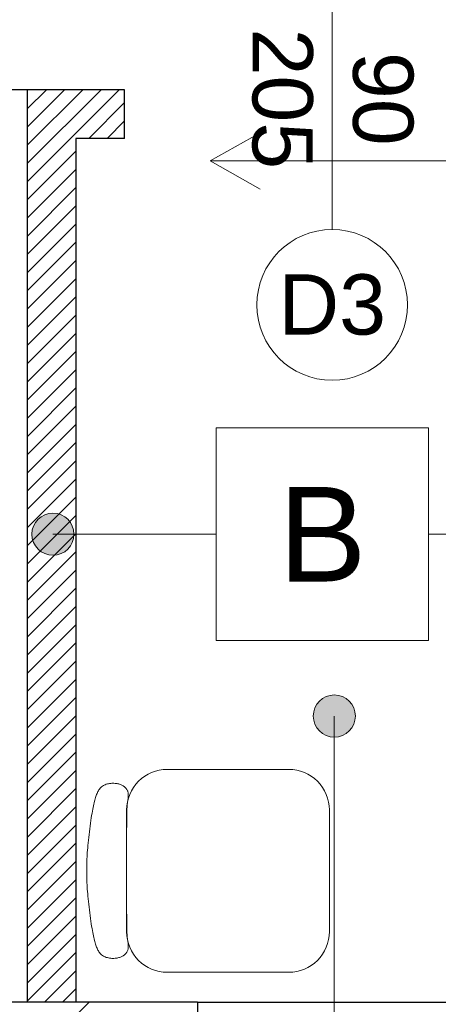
# Model space of a CAD drawing. Header units: millimetres. Extents: x 26866 to 1024070, y -428191 to 408885.
# Tile 165 of 248: x 199697 to 200730, y 388577 to 391004. Entities that reach past the tile are written whole.
import ezdxf

# ---------------------------------------------------------------- set-up
doc = ezdxf.new("R2010")
doc.units = ezdxf.units.MM
doc.header["$LTSCALE"] = 2
for name, color, linetype, lineweight in [('0_OPIS', 7, 'Continuous', 13), ('3DPLAN_A_DRZWI', 173, 'Continuous', 5), ('3DPLAN_A_TABELKA POMIESZCZEŃ', 7, 'Continuous', 0), ('A_STOL_OPIS', 55, 'Continuous', 5), ('A_TXT', 7, 'Continuous', 0), ('A_ZESTAWIENIE STOLARKI', 3, 'Continuous', 15), ('Opisy', 7, 'Continuous', 13)]:
    doc.layers.add(name, color=color, linetype=linetype, lineweight=lineweight)
for name, color, linetype in [('3DPLAN_A_KRESKOWANIE 1', 253, 'Continuous'), ('3DPLAN_A_OPIS', 8, 'Continuous'), ('3DPLAN_K_DZIAŁOWA', 74, 'Continuous'), ('3DPLAN_K_DZIAŁOWA NISKIE', 134, 'Continuous'), ('3DPLAN_K_NOŚNA', 7, 'Continuous')]:
    doc.layers.add(name, color=color, linetype=linetype)
doc.layers.add('FURNITURE ZD 1 500', color=7, linetype='Continuous', lineweight=13, true_color=0x9fa8a5)
doc.styles.add('ARIAL', font='arial.ttf')
doc.styles.add('TABEL1', font='txt')
doc.linetypes.add('ZIGZAG', pattern='A,0.00254,-5.08,[131,ltypeshp.shx,S=5.08,R=0,X=-5.08,Y=0],-10.16,[131,ltypeshp.shx,S=5.08,R=180,X=5.08,Y=0],-5.08', length=20.32254)
pattern_1 = [(45, (23044.838, -26883.88), (-16.83798, 16.83798), [])]

# ---------------------------------------------------------------- blocks, each defined once
blk = doc.blocks.new('S50')
at = {"lineweight": 9, "ltscale": 0.0235}
blk.add_lwpolyline([(-0.1399, 0.4996), (-0.1468, 0.4994), (-0.1525, 0.4992), (-0.1572, 0.499), (-0.161, 0.4988), (-0.164, 0.4985), (-0.1666, 0.4982), (-0.1687, 0.4979), (-0.1707, 0.4977), (-0.1726, 0.4974), (-0.1744, 0.4971), (-0.1761, 0.4968), (-0.1779, 0.4966), (-0.1796, 0.4964), (-0.1813, 0.4962), (-0.183, 0.4961), (-0.1847, 0.496), (-0.1863, 0.4959), (-0.188, 0.4959), (-0.1897, 0.496), (-0.1913, 0.4962), (-0.1929, 0.4964), (-0.1945, 0.4968), (-0.196, 0.4973), (-0.1975, 0.4978), (-0.199, 0.4985), (-0.2004, 0.4993), (-0.2017, 0.5002), (-0.203, 0.5012), (-0.2042, 0.5023), (-0.2054, 0.5035), (-0.2065, 0.5047), (-0.2076, 0.506), (-0.2086, 0.5074), (-0.2096, 0.5088), (-0.2105, 0.5103), (-0.2113, 0.5119), (-0.2121, 0.5136), (-0.2129, 0.5154), (-0.2135, 0.5173), (-0.2141, 0.5193), (-0.2146, 0.5215), (-0.2151, 0.5237), (-0.2154, 0.5261), (-0.2157, 0.5286), (-0.2159, 0.5312), (-0.2159, 0.5339), (-0.2158, 0.5365), (-0.2156, 0.5393), (-0.2153, 0.542), (-0.2148, 0.5447), (-0.2141, 0.5474), (-0.2134, 0.5501), (-0.2124, 0.5526), (-0.2113, 0.5551), (-0.2101, 0.5574), (-0.2087, 0.5596), (-0.2072, 0.5616), (-0.2055, 0.5635), (-0.2037, 0.5652), (-0.2017, 0.5667), (-0.1997, 0.5682), (-0.1975, 0.5695), (-0.1953, 0.5708), (-0.1931, 0.5719), (-0.1907, 0.573), (-0.1883, 0.574), (-0.1858, 0.575), (-0.1832, 0.5759), (-0.1805, 0.5768), (-0.1776, 0.5777), (-0.1746, 0.5785), (-0.1714, 0.5794), (-0.168, 0.5802), (-0.1644, 0.5811), (-0.1606, 0.5819), (-0.1564, 0.5828), (-0.152, 0.5836), (-0.1472, 0.5845), (-0.142, 0.5854), (-0.1364, 0.5863), (-0.1304, 0.5872), (-0.124, 0.5881), (-0.1174, 0.5891), (-0.1105, 0.59), (-0.1035, 0.5909), (-0.0965, 0.5917), (-0.0894, 0.5926), (-0.0825, 0.5934), (-0.0758, 0.5941), (-0.0692, 0.5948), (-0.0628, 0.5954), (-0.0567, 0.596), (-0.0508, 0.5965), (-0.0451, 0.597), (-0.0397, 0.5974), (-0.0346, 0.5977), (-0.0297, 0.5979), (-0.0251, 0.5981), (-0.0208, 0.5982), (-0.0166, 0.5983), (-0.0125, 0.5984), (-0.0085, 0.5984), (-0.0046, 0.5984), (-0.0007, 0.5984), (0.0033, 0.5984), (0.0073, 0.5984), (0.0114, 0.5984), (0.0156, 0.5983), (0.02, 0.5982), (0.0245, 0.5981), (0.0293, 0.5979), (0.0342, 0.5977), (0.0395, 0.5974), (0.045, 0.597), (0.0507, 0.5965), (0.0566, 0.596), (0.0628, 0.5954), (0.0692, 0.5948), (0.0758, 0.5941), (0.0825, 0.5934), (0.0894, 0.5926), (0.0965, 0.5917), (0.1035, 0.5909), (0.1105, 0.59), (0.1174, 0.5891), (0.124, 0.5881), (0.1304, 0.5872), (0.1364, 0.5863), (0.142, 0.5854), (0.1472, 0.5845), (0.152, 0.5836), (0.1564, 0.5828), (0.1606, 0.5819), (0.1644, 0.5811), (0.168, 0.5802), (0.1714, 0.5794), (0.1746, 0.5785), (0.1776, 0.5777), (0.1805, 0.5768), (0.1832, 0.5759), (0.1858, 0.575), (0.1883, 0.574), (0.1907, 0.573), (0.1931, 0.5719), (0.1953, 0.5708), (0.1975, 0.5695), (0.1997, 0.5682), (0.2017, 0.5667), (0.2037, 0.5652), (0.2055, 0.5635), (0.2072, 0.5616), (0.2087, 0.5596), (0.2101, 0.5574), (0.2113, 0.5551), (0.2124, 0.5526), (0.2134, 0.5501), (0.2141, 0.5474), (0.2148, 0.5447), (0.2153, 0.542), (0.2156, 0.5393), (0.2158, 0.5365), (0.2159, 0.5339), (0.2159, 0.5312), (0.2157, 0.5286), (0.2154, 0.5261), (0.2151, 0.5237), (0.2146, 0.5215), (0.2141, 0.5193), (0.2135, 0.5173), (0.2129, 0.5154), (0.2121, 0.5136), (0.2113, 0.5119), (0.2105, 0.5103), (0.2096, 0.5088), (0.2086, 0.5074), (0.2076, 0.506), (0.2065, 0.5047), (0.2054, 0.5035), (0.2042, 0.5023), (0.203, 0.5012), (0.2017, 0.5002), (0.2004, 0.4993), (0.199, 0.4985), (0.1975, 0.4978), (0.196, 0.4973), (0.1945, 0.4968), (0.1929, 0.4964), (0.1913, 0.4962), (0.1897, 0.496), (0.188, 0.4959), (0.1863, 0.4959), (0.1847, 0.496), (0.183, 0.4961), (0.1813, 0.4962), (0.1796, 0.4964), (0.1779, 0.4966), (0.1761, 0.4968), (0.1744, 0.4971), (0.1726, 0.4974), (0.1707, 0.4977), (0.1687, 0.4979), (0.1666, 0.4982), (0.164, 0.4985), (0.161, 0.4988), (0.1572, 0.499), (0.1525, 0.4992), (0.1468, 0.4994), (0.1399, 0.4996), (0.1316, 0.4997), (0.1222, 0.4998), (0.1118, 0.4999), (0.1005, 0.5), (0.0886, 0.5), (0.0762, 0.5), (0.0635, 0.5), (0.0507, 0.5), (0.038, 0.5), (0.0253, 0.5), (0.0126, 0.5), (0, 0.5), (-0.0126, 0.5), (-0.0253, 0.5), (-0.038, 0.5), (-0.0507, 0.5), (-0.0635, 0.5), (-0.0762, 0.5), (-0.0886, 0.5), (-0.1005, 0.5), (-0.1118, 0.4999), (-0.1222, 0.4998), (-0.1316, 0.4997)], close=True, dxfattribs=at)
blk.add_lwpolyline([(-0.25, 0.1), (-0.25, 0.4, -0.414214), (-0.15, 0.5), (0.15, 0.5, -0.414214), (0.25, 0.4), (0.25, 0.1, -0.414214), (0.15, 0), (-0.15, 0, -0.414214)], format="xyb", close=True, dxfattribs=at)
blk = doc.blocks.new('kondygnacja -1')
at = {"layer": '3DPLAN_A_KRESKOWANIE 1'}
h = blk.add_hatch(dxfattribs=at)
h.set_pattern_fill('ANSI31', color=256, scale=7.5, style=0)
h.set_pattern_definition(pattern_1)
h.paths.add_polyline_path([(31677.49, -24430.84), (30214.87, -24430.84), (30214.87, -24470.84), (30429.61, -24470.84), (30429.61, -24477.84), (30447.61, -24477.84), (30447.61, -24818.84), (30476.61, -24818.84), (30476.61, -24470.84), (31012.61, -24470.84), (31012.61, -24478.84), (31079.61, -24478.84), (31079.61, -24470.84), (31638.61, -24470.84), (31638.61, -25036.84), (31079.61, -25036.84), (31079.61, -25028.84), (31012.61, -25028.84), (31012.61, -25036.84), (30611.38, -25036.84), (30611.38, -25072.84), (31023.61, -25072.84), (31034.61, -25082.84), (31034.61, -25330.84), (31023.61, -25340.84), (30831.4, -25340.84, -0.038531), (30832.58, -25356.18), (30832.58, -25371.84), (31079.61, -25371.84), (31079.61, -25072.84), (31638.61, -25072.84), (31638.61, -25943.84), (30832.58, -25943.84), (30832.58, -26009.84), (31677.49, -26009.84)])
h.paths.add_polyline_path([(30682.61, -26009.84), (30832.58, -26009.84), (30832.58, -25943.84), (30760.61, -25943.84), (30760.61, -25454.67), (30735.61, -25464.58), (30735.61, -25943.84), (30682.61, -25943.84)])
h.paths.add_polyline_path([(30679.61, -25371.84), (30735.61, -25371.84), (30735.61, -25464.58), (30760.61, -25454.67), (30760.61, -25371.84), (30832.58, -25371.84), (30832.58, -25356.18, 0.038531), (30831.4, -25340.84), (30679.61, -25340.84)])
h.paths.add_polyline_path([(30355.83, -25371.84), (30425.61, -25371.84), (30425.61, -25379.84), (30463.61, -25379.84), (30463.61, -25424.74), (30471.61, -25424.74), (30471.61, -25395.84), (30533.61, -25395.84), (30533.61, -25371.84), (30576.61, -25371.84), (30576.61, -25341.84), (30472.61, -25341.84), (30472.61, -25326.84), (30427.61, -25326.84), (30427.61, -25341.84), (30355.83, -25341.84)])
h.paths.add_polyline_path([(30456.61, -25936.84), (30425.61, -25936.84), (30425.61, -25945.84), (30380.61, -25945.84), (30380.61, -26009.84), (30512.61, -26009.84), (30512.61, -25943.84), (30466.61, -25943.84), (30466.61, -25712.84), (30456.61, -25712.84)])
h.paths.add_polyline_path([(28888.61, -25941.84), (28888.61, -26009.84), (29013.61, -26009.84), (29013.61, -25941.84)])
h.paths.add_polyline_path([(28591.17, -26009.84), (28591.17, -25944.84), (28547.61, -25944.84), (28547.61, -26009.84)])
h.paths.add_polyline_path([(28624.61, -25870.53), (28654.8, -25870.53), (28654.8, -25924.53), (28624.61, -25924.53), (28624.61, -25944.84), (28591.17, -25944.84), (28591.17, -26009.84), (28713.61, -26009.84), (28713.61, -25941.84), (28672.61, -25941.84), (28672.61, -25932.84), (28657.61, -25932.84), (28657.61, -25716.84), (28624.61, -25716.84)])
h.paths.add_polyline_path([(28372.61, -25944.84), (28328.61, -25944.84), (28328.61, -25907.84), (28282.61, -25907.84), (28282.61, -25944.84), (28248.61, -25944.84), (28248.61, -26009.84), (28372.61, -26009.84)])
h.paths.add_polyline_path([(28092.61, -25563.84), (28054.61, -25563.84), (28054.61, -25383.84), (28067.6, -25383.84), (28067.61, -25375.84), (28340.61, -25375.84), (28340.61, -25341.84), (28070.61, -25341.84), (28070.61, -25332.84), (28030.61, -25332.84), (28030.61, -25395.6), (28048.71, -25395.6), (28048.71, -25449.6), (28030.61, -25449.6), (28030.61, -26009.84), (28073.61, -26009.84), (28073.61, -25944.84), (28054.61, -25944.84), (28054.61, -25668.84), (28092.61, -25668.84)])
h.paths.add_polyline_path([(27949.61, -25495.75), (27949.61, -25507.75), (27983.29, -25507.75), (27983.29, -25521.75), (27949.61, -25521.75), (27949.61, -25531.84), (27999.61, -25531.84), (27999.61, -25934.84), (27982.61, -25934.84), (27982.61, -25942.84), (27947.61, -25942.84), (27947.61, -26009.84), (28026.62, -26009.84), (28026.62, -25449.6), (27999.61, -25449.6), (27999.61, -25463.84), (27949.61, -25463.84), (27949.61, -25481.75), (27983.29, -25481.75), (27983.29, -25495.75)])
h.paths.add_polyline_path([(27982.61, -25361.84), (27952.61, -25361.84), (27952.61, -25332.84), (28026.62, -25332.84), (28026.62, -25395.6), (27999.61, -25395.6), (27999.61, -25377.84), (27982.61, -25377.84)])
h.paths.add_polyline_path([(26818.61, -25892.84), (26781.49, -25892.84), (26781.49, -26009.84), (26894.54, -26009.84), (26894.54, -25942.84), (26830.61, -25942.84), (26830.61, -25930.84), (26818.61, -25930.84)])
h.paths.add_polyline_path([(26894.54, -26009.84), (27115.94, -26009.84), (27115.94, -25942.84), (26894.54, -25942.84)])
h.paths.add_polyline_path([(27115.94, -25942.84), (27115.94, -26009.84), (27466.61, -26009.84), (27466.61, -25942.84), (27427.61, -25942.84), (27427.61, -25933.84), (27384.61, -25933.84), (27384.61, -25942.84)])
h.paths.add_polyline_path([(27641.61, -25942.84), (27641.61, -26009.84), (27802.61, -26009.84), (27802.61, -25942.84)])
h.paths.add_polyline_path([(30621.1, -25040.47), (30688.37, -25040.47), (30688.37, -25072.87), (30621.1, -25072.87)], flags=24)
h = blk.add_hatch(dxfattribs=at)
h.set_pattern_fill('ANSI31', color=256, scale=7.5, style=0)
h.set_pattern_definition(pattern_1)
h.paths.add_polyline_path([(29010.61, -24430.84), (28888.61, -24430.84), (28888.61, -24472.84), (29010.61, -24472.84)])
h.paths.add_polyline_path([(29275.57, -25037.84), (29257.61, -25037.84), (29257.61, -24471.84), (29273.61, -24471.84), (29273.61, -24468.84), (29303.61, -24468.84), (29303.61, -24430.84), (29185.61, -24430.84), (29185.61, -24471.84), (29228.61, -24471.84), (29228.61, -25049.84), (29175.02, -25049.84), (29175.02, -25053.06, 0.060091), (29177.89, -25076.84), (29272.38, -25076.84)])
h.paths.add_polyline_path([(29273.61, -25072.84), (29380.61, -25072.84), (29380.61, -25037.84), (29275.57, -25037.84), (29272.38, -25076.84), (29273.61, -25076.84)])
h.paths.add_polyline_path([(29498.61, -25037.84), (29480.61, -25037.84), (29480.61, -25072.84), (29708.61, -25072.84), (29708.61, -25039.85), (29536.61, -25039.85), (29536.61, -24939.85), (29498.61, -24939.85)])
h.paths.add_polyline_path([(29566.61, -24430.84), (29473.61, -24430.84), (29473.61, -24468.84), (29498.61, -24468.84), (29498.61, -24727.87), (29524.78, -24727.87), (29524.78, -24781.87), (29498.61, -24781.87), (29498.61, -24826.85), (29536.61, -24826.85), (29536.61, -24470.85), (29566.61, -24470.85)])
h.paths.add_polyline_path([(29736.61, -24430.84), (29736.61, -24470.85), (29828.61, -24470.85), (29828.61, -24472.85), (29873.61, -24472.85), (29873.61, -24470.85), (30016.87, -24470.85), (30016.87, -24430.84)])
h.paths.add_polyline_path([(30016.87, -24470.85), (30112.84, -24470.85), (30112.84, -24430.84), (30016.87, -24430.84)])
h.paths.add_polyline_path([(29864.61, -25141.84), (29835.61, -25141.84), (29835.61, -25153.06), (29864.61, -25153.06)])
h.paths.add_polyline_path([(29864.61, -25087.84), (29880.61, -25069.84), (30213.45, -25069.84, 0.042168), (30214.87, -25053.06), (30214.87, -25041.84), (30178.61, -25041.84), (30178.61, -24470.84), (30214.87, -24470.84), (30214.87, -24430.84), (30112.84, -24430.84), (30112.84, -24470.85), (30115.61, -24470.85), (30115.61, -24477.85), (30159.61, -24477.85), (30159.61, -25039.85), (29899.61, -25039.85), (29899.61, -25026.85), (29826.61, -25026.85), (29826.61, -25039.85), (29803.61, -25039.85), (29803.61, -25072.84), (29819.61, -25072.84), (29835.61, -25088.84), (29835.61, -25153.06), (29864.61, -25153.06)])
h.paths.add_polyline_path([(29463.61, -25369.84), (29509.61, -25369.84), (29509.61, -25408.84), (29538.61, -25408.84), (29538.61, -25366.84), (29765.61, -25366.84), (29765.61, -25448.84), (29937.61, -25448.84), (29937.61, -25366.84), (30091.06, -25366.84), (30091.06, -25356.18, -0.035999), (30092.09, -25341.84), (29880.61, -25341.84), (29864.61, -25325.84), (29864.61, -25261.84), (29835.61, -25261.84), (29835.61, -25325.84), (29819.61, -25341.84), (29463.61, -25341.84)])
h.paths.add_polyline_path([(30252.83, -25342.15), (30252.83, -25341.84), (30092.09, -25341.84, 0.035999), (30091.06, -25356.18), (30091.06, -25366.84), (30152.61, -25366.84), (30152.61, -25937.84), (30091.06, -25937.84), (30091.06, -26009.84), (30210.61, -26009.84), (30210.61, -25945.84), (30180.61, -25945.84), (30180.61, -25371.84), (30252.83, -25371.84), (30252.83, -25350.58), (30252.33, -25350.58), (30252.33, -25342.15)])
h.paths.add_polyline_path([(30081.99, -25665.13), (30231.69, -25665.13), (30231.69, -25700.22), (30081.99, -25700.22)], flags=9)
h.paths.add_polyline_path([(29875.61, -25931.84), (29829.61, -25931.84), (29829.61, -25937.84), (29781.61, -25937.84), (29781.61, -26009.84), (29917.61, -26009.84), (29917.61, -25937.84), (29875.61, -25937.84)])
h.paths.add_polyline_path([(29611.61, -26009.84), (29611.61, -25937.84), (29538.61, -25937.84), (29538.61, -25683.8), (29507.61, -25683.8), (29507.61, -25943.84), (29482.61, -25943.84), (29482.61, -26009.84)])
h.paths.add_polyline_path([(29282.81, -25653.75), (29568.72, -25653.75), (29568.72, -25738.67), (29282.81, -25738.67)], flags=9)
h.paths.add_polyline_path([(29479.61, -25623.84), (29507.61, -25623.84), (29507.61, -25683.8), (29538.61, -25683.8), (29538.61, -25498.84), (29509.61, -25498.84), (29509.61, -25608.84), (29479.61, -25608.84)])
h.paths.add_polyline_path([(29389.61, -25608.84), (29262.17, -25608.84), (29262.17, -25623.84), (29389.61, -25623.84)])
h.paths.add_polyline_path([(29312.61, -25943.84), (29275.61, -25943.84), (29275.61, -25936.84), (29262.17, -25936.84), (29262.17, -26009.84), (29312.61, -26009.84)])
h.paths.add_polyline_path([(29188.61, -26009.84), (29262.17, -26009.84), (29262.17, -25936.84), (29256.61, -25936.84), (29256.61, -25683.8), (29227.61, -25683.8), (29227.61, -25941.84), (29188.61, -25941.84)])
h.paths.add_polyline_path([(29227.61, -25683.8), (29256.61, -25683.8), (29256.61, -25623.84), (29262.17, -25623.84), (29262.17, -25608.84), (29259.61, -25608.84), (29259.61, -25369.84), (29262.17, -25369.84), (29262.17, -25356.18, 0.056395), (29259.64, -25333.84), (29224.61, -25333.84), (29224.61, -25341.84), (29157.61, -25341.84), (29157.61, -25371.84), (29227.61, -25371.84)])
h.paths.add_polyline_path([(29373.61, -25341.84), (29270.61, -25341.84), (29270.61, -25333.84), (29259.64, -25333.84, -0.056395), (29262.17, -25356.18), (29262.17, -25369.84), (29373.61, -25369.84)])
h.paths.add_polyline_path([(30170.11, -24767), (30186.53, -24767), (30186.53, -24787), (30170.11, -24787)], flags=24)
h.paths.add_polyline_path([(29566.12, -25338.58), (29633.39, -25338.58), (29633.39, -25370.98), (29566.12, -25370.98)], flags=24)
h.paths.add_polyline_path([(29957.21, -25338.58), (30024.48, -25338.58), (30024.48, -25370.98), (29957.21, -25370.98)], flags=24)
h.paths.add_polyline_path([(30179.86, -25902.33), (30243.82, -25902.33), (30243.82, -25910.46), (30179.86, -25910.46)], flags=24)
at = {"layer": '3DPLAN_A_OPIS', "lineweight": 0, "transparency": 33554687}
h = blk.add_hatch(dxfattribs=at)
h.set_pattern_fill('ANSI31', color=1)
h.set_pattern_definition([(45, (5728.076, 0), (-2.24506403, 2.24506403), [])])
h.paths.add_polyline_path([(28313.61, -25375.84), (28313.61, -25431.84), (28328.61, -25431.84), (28328.61, -25375.84), (28313.61, -25375.84)], is_closed=False)
h.paths.add_polyline_path([(28109.76, -25578.84), (28316.61, -25578.84), (28316.61, -25632.18), (28328.61, -25632.18), (28328.61, -25532.84), (28313.61, -25532.84), (28313.61, -25563.84), (28092.61, -25563.84), (28092.61, -25578.84), (28109.76, -25578.84)], is_closed=False)
h.paths.add_polyline_path([(28328.61, -25907.84), (28328.61, -25753.18), (28420.63, -25753.18), (28420.63, -25741.18), (28328.61, -25741.18), (28328.61, -25735.18), (28316.61, -25735.18), (28316.61, -25907.84)])
h.paths.add_polyline_path([(28463.61, -25599.8), (28463.61, -25611.8), (28624.61, -25611.8), (28624.61, -25599.8)])
h.paths.add_polyline_path([(28463.61, -25509.8), (28475.61, -25509.8), (28475.61, -25375.84), (28463.61, -25375.84)])
h.paths.add_polyline_path([(28837.61, -25371.84), (28837.61, -25606.84), (28847.61, -25606.84), (28847.61, -25371.84)])
h.paths.add_polyline_path([(29027.61, -25606.84), (29037.61, -25606.84), (29037.61, -25371.84), (29027.61, -25371.84)])
h.paths.add_polyline_path([(28983.61, -25728.84), (28995.61, -25728.84), (28995.61, -25716.84), (28971.61, -25716.84), (28971.61, -25941.84), (28983.61, -25941.84)])
h.paths.add_polyline_path([(29227.61, -25716.84), (29090.61, -25716.84), (29090.61, -25728.84), (29227.61, -25728.84)])
h.paths.add_polyline_path([(29227.61, -25601.84), (29132.61, -25601.84), (29132.61, -25606.84), (29227.61, -25606.84), (29227.61, -25601.84)], is_closed=False)
at = {"layer": 'Opisy', "ltscale": 0.5}
h = blk.add_hatch(color=256, dxfattribs=at)
h.dxf.hatch_style = 1
h.paths.add_polyline_path([(28976.37, -25831.39), (28976.37, -25821.49, 0.73336)])
h.paths.add_polyline_path([(28976.37, -25821.49), (28976.37, -25831.39, 0.076465), (28977.93, -25831.63, 1.165591)])
h = blk.add_hatch(color=256, dxfattribs=at)
h.dxf.hatch_style = 1
h.paths.add_polyline_path([(29045.77, -25876.22), (29045.77, -25866.32, 0.73336)])
h.paths.add_polyline_path([(29045.77, -25866.32), (29045.77, -25876.22, 0.076465), (29047.33, -25876.46, 1.165591)])
at = {"layer": '3DPLAN_A_DRZWI'}
for p in [(29029.04, -25727.48), (29029.04, -25741.34), (29123.71, -25734.41)]:
    blk.add_line(p, (29016.71, -25734.41), dxfattribs=at)
at = {"layer": '3DPLAN_A_OPIS', "color": 1, "lineweight": 30}
for p, q in [((28995.61, -25716.84), (28971.61, -25716.84)), ((28971.61, -25716.84), (28971.61, -25941.84)), ((28995.61, -25728.84), (28995.61, -25716.84)), ((28995.61, -25728.84), (28983.61, -25728.84)), ((28983.61, -25728.84), (28983.61, -25941.84))]:
    blk.add_line(p, q, dxfattribs=at)
at = {"layer": '3DPLAN_A_TABELKA POMIESZCZEŃ', "ltscale": 0.5}
blk.add_line((29047.33, -26280.35), (29047.33, -25871.27), dxfattribs=at)
at = {"layer": '3DPLAN_K_DZIAŁOWA', "linetype": 'ZIGZAG', "ltscale": 0.5}
blk.add_line((28971.61, -25716.84), (28735.18, -25716.84), dxfattribs=at)
at = {"layer": '3DPLAN_K_DZIAŁOWA NISKIE'}
blk.add_line((29013.61, -25941.84), (29188.61, -25941.84), dxfattribs=at)
at = {"layer": '3DPLAN_K_NOŚNA'}
for q in [(28888.61, -25941.84), (29013.61, -26009.84)]:
    blk.add_line((29013.61, -25941.84), q, dxfattribs=at)
at = {"layer": 'A_STOL_OPIS'}
blk.add_line((29046.8, -25751.32), (29046.8, -25681.88), dxfattribs=at)
at = {"layer": 'A_TXT'}
for p, q in [((29018.18, -25826.44), (28977.93, -25826.44)), ((29070.59, -25826.44), (29116.44, -25826.44))]:
    blk.add_line(p, q, dxfattribs=at)
blk.add_lwpolyline([(29018.18, -25800.23), (29070.59, -25800.23), (29070.59, -25852.65), (29018.18, -25852.65)], close=True, dxfattribs=at)
at = {"layer": 'A_ZESTAWIENIE STOLARKI', "ltscale": 0.25}
blk.add_circle((29046.8, -25769.9), 18.58, dxfattribs=at)
at = {"layer": 'Opisy', "ltscale": 0.5}
for centre in [(28977.93, -25826.44), (29047.33, -25871.27)]:
    blk.add_circle(centre, 5.19, dxfattribs=at)
at = {"layer": 'FURNITURE ZD 1 500', "extrusion": (1.54228e-17, -1.54228e-17, -1), "xscale": -100, "yscale": 100, "zscale": -100, "rotation": 270}
blk.add_blockref('S50', (-29046.11, -25909.43), dxfattribs=at)
at = {"layer": '3DPLAN_A_OPIS', "color": 1, "lineweight": 30, "style": 'ARIAL'}
for tag, p in [('PRZESUNIĘCIE_WEJŚCIA', (27655.16, -24535.33)), ('WYŁĄCZONE', (27007.18, -24723.98)), ('Z_OPRACOWANIA', (26996.84, -24746.42)), ('WYŁĄCZONE', (30803.05, -24760.87)), ('Z_OPRACOWANIA', (30792.71, -24783.3)), ('WYŁĄCZONE', (28894.9, -24826.59)), ('Z_OPRACOWANIA', (28884.56, -24849.03)), ('POWIĘKSZENIE_WEJŚCIA', (28313.68, -25144.41)), ('POWIĘKSZENIE_WEJŚCIA', (29600.62, -25191.36)), ('POWIĘKSZENIE_WEJŚCIA', (28011.45, -25235.42)), ('WYŁĄCZONE', (29754.42, -25678.17)), ('Z_OPRACOWANIA', (29744.08, -25700.6)), ('WYJŚCIE_EWAKUACYJNE', (27763.79, -26106.07))]:
    blk.add_attdef(tag, p, '', height=12, dxfattribs=at)
at = {"layer": '3DPLAN_A_OPIS', "color": 0, "lineweight": 30, "style": 'ARIAL'}
for tag, p in [('UGUL_1', (29350.3, -24586.01)), ('UGUL_2', (29622.92, -24586.01)), ('UGUL_3', (29833.15, -24586.01))]:
    blk.add_attdef(tag, p, '', height=12, dxfattribs=at)
at = {"layer": '3DPLAN_A_TABELKA POMIESZCZEŃ', "ltscale": 0.5, "style": 'ARIAL'}
for tag, p in [('KURTYNA', (27861.91, -26064.85)), ('POWIETRZNA', (27861.91, -26084.56))]:
    blk.add_attdef(tag, p, '', height=12, dxfattribs=at)
at = {"layer": 'A_STOL_OPIS', "ltscale": 0.2, "insert": (29066.82, -25689.94), "char_height": 14.872, "attachment_point": 1, "rotation": 270, "style": 'TABEL1'}
blk.add_mtext_dynamic_manual_height_columns('\\pxqc;{\\fArial|b0|i0|c238|p34;90\\P205}', width=58.3206, gutter_width=80, heights=[0], dxfattribs=at)
at = {"layer": 'A_TXT', "insert": (29044.39, -25826.44), "char_height": 23.328, "attachment_point": 5, "style": 'TABEL1'}
blk.add_mtext_dynamic_manual_height_columns('\\pxt0;{\\fArial|b0|i0|c238|p34;B}', width=70.3206, gutter_width=120, heights=[0], dxfattribs=at)
at = {"layer": 'A_ZESTAWIENIE STOLARKI', "ltscale": 0.2, "insert": (29046.8, -25769.9), "char_height": 14.872, "attachment_point": 5, "style": 'TABEL1'}
blk.add_mtext_dynamic_manual_height_columns('{\\fArial|b0|i0|c238|p34;D3}', width=58.3206, gutter_width=80, heights=[0], dxfattribs=at)

msp = doc.modelspace()

# ---------------------------------------------------------------- block references
at = {"layer": '0_OPIS', "xscale": 10, "yscale": 10, "zscale": 10}
msp.add_blockref('kondygnacja -1', (-90000, 648000), dxfattribs=at)

doc.saveas('drawing.dxf')
